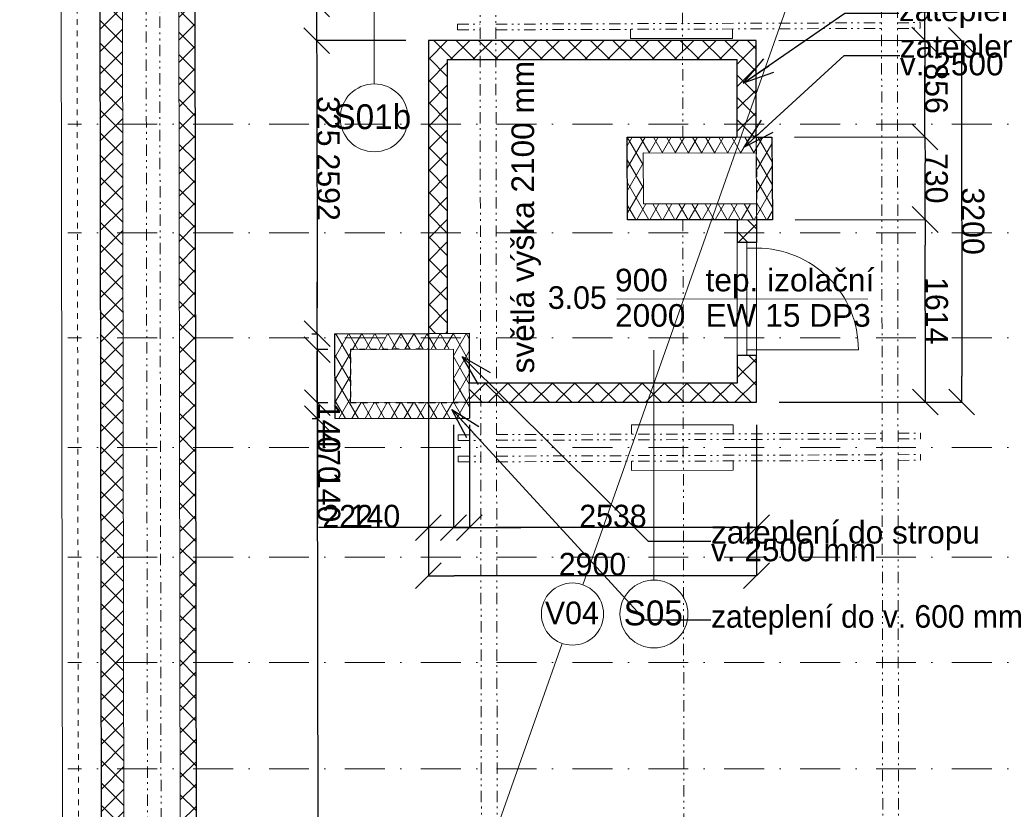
# Model space of a CAD drawing. Extents: x 25031 to 63966, y -28982 to 9473.
# Tile 8 of 11: x 49343 to 58043, y -9907 to -2924. Entities that reach past the tile are written whole.
import ezdxf

# ---------------------------------------------------------------- set-up
doc = ezdxf.new("R2010")
doc.units = 0
doc.header["$MEASUREMENT"] = 0
for name, pattern in [('Čerchovaná', [670.277762, 352.777767, -176.388884, 0, -141.111112]), ('Čerchovaná se dvěma tečkami S', [250, 100, -40, 15, -40, 15, -40]), ('čárkovaná S', [100, 50, -50])]:
    doc.linetypes.add(name, pattern=pattern)
for name, color, linetype, lineweight, true_color in [('2D kreslení - obecné_Číslo_pera__241', 9, 'Continuous', 13, 0x808080), ('blok I_pohled4_terén_Číslo_pera__241', 9, 'Continuous', 13, 0x808080), ('vodorovné konstrukce_Číslo_pera__241', 9, 'Continuous', 13, 0x808080)]:
    doc.layers.add(name, color=color, linetype=linetype, lineweight=lineweight, true_color=true_color)
for name, color, linetype, lineweight in [('2D VÝPLNĚ_Číslo_pera__4', 91, 'Continuous', 13), ('2D ČÁRY_Číslo_pera__1', 7, 'Continuous', 15), ('2D ČÁRY_Číslo_pera__2', 1, 'Continuous', 25), ('blok I_pohled4_terén_Číslo_pera__4', 91, 'Continuous', 13), ('hřeben_Číslo_pera__1', 7, 'Continuous', 15), ('komín_Číslo_pera__1', 7, 'Continuous', 15), ('komín_Číslo_pera__2', 1, 'Continuous', 25), ('krokve_Číslo_pera__1', 7, 'Continuous', 15), ('POZNÁMKY.POPISKA_Číslo_pera__4', 91, 'Continuous', 13), ('POZNÁMKY.TEXT_Číslo_pera__4', 91, 'Continuous', 13), ('vodorovné konstrukce_Číslo_pera__1', 7, 'Continuous', 15), ('zdi_Číslo_pera__1', 7, 'Continuous', 15), ('zdi_Číslo_pera__2', 1, 'Continuous', 25), ('zdi_Číslo_pera__7', 7, 'Continuous', 20)]:
    doc.layers.add(name, color=color, linetype=linetype, lineweight=lineweight)
doc.layers.add('KÓTY.ZÁKLADNÍ', color=7, linetype='Continuous')
doc.layers.add('vodorovné konstrukce', color=7, linetype='Continuous')
doc.styles.add('GENERATED_STYLE_1', font='arial.ttf')
doc.styles.add('GENERATED_STYLE_2', font='txt')
doc.styles.add('GENERATED_STYLE_3', font='txt')
doc.styles.get("Standard").update_dxf_attribs({"font": 'txt', "bigfont": 'BIGFONT.SHX'})
doc.dimstyles.new('GENERATED_STYLE__1', dxfattribs={"dimtxt": 200, "dimasz": 228, "dimexe": 0.18, "dimexo": 200, "dimgap": 0.09, "dimtad": 1, "dimtih": 1, "dimtoh": 1, "dimdec": 0, "dimzin": 0, "dimdsep": 46, "dimtxsty": 'GENERATED_STYLE_2', "dimblk": 'ARROWHEAD_6', "dimblk1": 'ARROWHEAD_6', "dimblk2": 'ARROWHEAD_6', "dimcen": 0.09, "dimclrd": 256, "dimclre": 256, "dimclrt": 256, "dimazin": 0, "dimtfac": 1, "dimtdec": 4, "dimtmove": 0, "dimatfit": 3, "dimfxl": 0, "dimtolj": 1, "dimtzin": 0, "dimarcsym": 0})
doc.dimstyles.new('GENERATED_STYLE__2', dxfattribs={"dimtxt": 200, "dimasz": 228, "dimexe": 0.18, "dimexo": 200, "dimgap": 0.09, "dimtad": 1, "dimdec": 0, "dimzin": 0, "dimdsep": 46, "dimtxsty": 'GENERATED_STYLE_2', "dimblk": 'ARROWHEAD_6', "dimblk1": 'ARROWHEAD_6', "dimblk2": 'ARROWHEAD_6', "dimcen": 0.09, "dimclrd": 256, "dimclre": 256, "dimclrt": 256, "dimazin": 0, "dimtfac": 1, "dimtdec": 4, "dimtmove": 0, "dimatfit": 3, "dimfxl": 0, "dimtolj": 1, "dimtzin": 0, "dimarcsym": 0})
doc.dimstyles.new('GENERATED_STYLE__3', dxfattribs={"dimtxt": 0.18, "dimasz": 273.6, "dimexe": 0.18, "dimexo": 0.0625, "dimgap": 0.09, "dimtad": 0, "dimtih": 1, "dimtoh": 1, "dimdec": 4, "dimzin": 0, "dimdsep": 46, "dimtxsty": 'Standard', "dimcen": 0.09, "dimadec": 0, "dimazin": 0, "dimtfac": 1, "dimtdec": 4, "dimtmove": 0, "dimatfit": 3, "dimldrblk": 'ARROWHEAD_3', "dimfxl": 0, "dimtolj": 1, "dimtzin": 0, "dimarcsym": 0})
pattern_1 = [(45, (0, 0), (-98.99495, 98.99495), []), (135, (0, 0), (98.99495, 98.99495), [])]
pattern_2 = [(60, (0, 0), (-86.60254, 50), []), (120, (0, 0), (86.60254, 50), [])]

# ---------------------------------------------------------------- blocks, each defined once
blk = doc.blocks.new('LINE_8829', base_point=(52475.5, -1792.2))
at = {"layer": 'vodorovné konstrukce_Číslo_pera__241', "linetype": 'Continuous'}
blk.add_line((52475.5, -1792.2), (52475.5, -3492.2), dxfattribs=at)
blk.add_circle((52475.5, -3792.2), 300, dxfattribs=at)
blk = doc.blocks.new('LINE_10106', base_point=(54947.4, -5846))
at = {"layer": 'vodorovné konstrukce_Číslo_pera__241', "linetype": 'Continuous'}
blk.add_line((54947.4, -5846), (54947.4, -7879.9), dxfattribs=at)
blk.add_circle((54947.4, -8179.9), 300, dxfattribs=at)
blk = doc.blocks.new('ARROWHEAD_6')
at = {"linetype": 'Continuous'}
for p, q in [((-0.5, -0.5), (0.5, 0.5)), ((0, 0), (-1, 0))]:
    blk.add_line(p, q, dxfattribs=at)
blk = doc.blocks.new('*D258')
at = {"layer": 'Defpoints', "color": 0, "linetype": 'Continuous', "transparency": 16777216}
for p in [(48093.7, 7378.2), (50033.4, 7381.4), (50073.7, -16735.5)]:
    blk.add_point(p, dxfattribs=at)
at = {"layer": 'KÓTY.ZÁKLADNÍ', "linetype": 'Continuous', "lineweight": -2, "transparency": 16777216}
for p, q in [((49833.4, 7381.1), (48093.5, 7378.2)), ((48133.6, -16510.7), (48094, 7150.2)), ((49873.7, -16735.8), (48133.8, -16738.7))]:
    blk.add_line(p, q, dxfattribs=at)
at = {"layer": 'KÓTY.ZÁKLADNÍ', "linetype": 'Continuous', "lineweight": -2, "transparency": 16777216, "xscale": 228, "yscale": 228, "zscale": 228}
for p, rotation in [((48093.7, 7378.2), 90.09565909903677), ((48133.9, -16738.7), 270.0956590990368)]:
    blk.add_blockref('ARROWHEAD_6', p, dxfattribs=dict(at, rotation=rotation))
at = {"layer": 'KÓTY.ZÁKLADNÍ', "linetype": 'Continuous', "transparency": 16777216, "insert": (48213.9, -4680.1), "char_height": 200, "attachment_point": 5, "rotation": 270.09566, "style": 'GENERATED_STYLE_2'}
blk.add_mtext('\\A1;24117', dxfattribs=at)
blk = doc.blocks.new('*D315')
at = {"layer": 'Defpoints', "color": 0, "linetype": 'Continuous', "transparency": 16777216}
for p in [(50890.4, -2785.6), (51967.2, -3109), (52954.3, -3107.4)]:
    blk.add_point(p, dxfattribs=at)
at = {"layer": 'KÓTY.ZÁKLADNÍ', "linetype": 'Continuous', "lineweight": -2, "transparency": 16777216}
for p, q in [((51966.3, -2555.8), (51965.9, -2327.8)), ((51090.4, -2785.2), (51966.8, -2783.8)), ((51966.6, -2783.8), (51967.2, -3109)), ((52754.3, -3107.7), (51967, -3109)), ((51967.6, -3337), (51968.8, -4079.5))]:
    blk.add_line(p, q, dxfattribs=at)
at = {"layer": 'KÓTY.ZÁKLADNÍ', "linetype": 'Continuous', "lineweight": -2, "transparency": 16777216, "xscale": 228, "yscale": 228, "zscale": 228}
for p, rotation in [((51966.6, -2783.8), 270.0956590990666), ((51967.2, -3109), 90.09565909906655)]:
    blk.add_blockref('ARROWHEAD_6', p, dxfattribs=dict(at, rotation=rotation))
at = {"layer": 'KÓTY.ZÁKLADNÍ', "linetype": 'Continuous', "transparency": 16777216, "insert": (52068.5, -3822.1), "char_height": 200, "attachment_point": 5, "rotation": 270.09566, "style": 'GENERATED_STYLE_2'}
blk.add_mtext('\\A1;325', dxfattribs=at)
blk = doc.blocks.new('*D316')
at = {"layer": 'Defpoints', "color": 0, "linetype": 'Continuous', "transparency": 16777216}
for p in [(52954.3, -3107.4), (51971.5, -5701.4), (52125.3, -5701.1)]:
    blk.add_point(p, dxfattribs=at)
at = {"layer": 'KÓTY.ZÁKLADNÍ', "linetype": 'Continuous', "lineweight": -2, "transparency": 16777216}
for p, q in [((52754.3, -3107.7), (51967, -3109)), ((51967.6, -3337), (51971.1, -5473.4)), ((51925.3, -5701.5), (51971.3, -5701.4))]:
    blk.add_line(p, q, dxfattribs=at)
at = {"layer": 'KÓTY.ZÁKLADNÍ', "linetype": 'Continuous', "lineweight": -2, "transparency": 16777216, "xscale": 228, "yscale": 228, "zscale": 228}
for p, rotation in [((51967.2, -3109), 90.09565909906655), ((51971.5, -5701.4), 270.0956590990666)]:
    blk.add_blockref('ARROWHEAD_6', p, dxfattribs=dict(at, rotation=rotation))
at = {"layer": 'KÓTY.ZÁKLADNÍ', "linetype": 'Continuous', "transparency": 16777216, "insert": (52069.4, -4405), "char_height": 200, "attachment_point": 5, "rotation": 270.09566, "style": 'GENERATED_STYLE_2'}
blk.add_mtext('\\A1;2592', dxfattribs=at)
blk = doc.blocks.new('*D317')
at = {"layer": 'Defpoints', "color": 0, "linetype": 'Continuous', "transparency": 16777216}
for p in [(52125.3, -5701.1), (51971.8, -5841.1), (52265.5, -5840.6)]:
    blk.add_point(p, dxfattribs=at)
at = {"layer": 'KÓTY.ZÁKLADNÍ', "linetype": 'Continuous', "lineweight": -2, "transparency": 16777216}
for p, q in [((51971.1, -5473.4), (51970.8, -5245.4)), ((51925.3, -5701.5), (51971.3, -5701.4)), ((51971.5, -5701.4), (51971.8, -5841.1)), ((52065.5, -5841), (51971.6, -5841.1)), ((51972.1, -6069.1), (51973.3, -6773.5))]:
    blk.add_line(p, q, dxfattribs=at)
at = {"layer": 'KÓTY.ZÁKLADNÍ', "linetype": 'Continuous', "lineweight": -2, "transparency": 16777216, "xscale": 228, "yscale": 228, "zscale": 228}
for p, rotation in [((51971.5, -5701.4), 270.0956590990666), ((51971.8, -5841.1), 90.09565909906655)]:
    blk.add_blockref('ARROWHEAD_6', p, dxfattribs=dict(at, rotation=rotation))
at = {"layer": 'KÓTY.ZÁKLADNÍ', "linetype": 'Continuous', "transparency": 16777216, "insert": (52073, -6535.1), "char_height": 200, "attachment_point": 5, "rotation": 270.09566, "style": 'GENERATED_STYLE_2'}
blk.add_mtext('\\A1;140', dxfattribs=at)
blk = doc.blocks.new('*D318')
at = {"layer": 'Defpoints', "color": 0, "linetype": 'Continuous', "transparency": 16777216}
for p in [(52265.5, -5840.6), (51972.5, -6311.1), (52266.3, -6310.6)]:
    blk.add_point(p, dxfattribs=at)
at = {"layer": 'KÓTY.ZÁKLADNÍ', "linetype": 'Continuous', "lineweight": -2, "transparency": 16777216}
for p, q in [((52065.5, -5841), (51971.6, -5841.1)), ((51972.1, -6069.1), (51972.2, -6083.1)), ((52066.3, -6311), (51972.4, -6311.1)), ((51972.5, -6311.1), (51973.8, -7053.6))]:
    blk.add_line(p, q, dxfattribs=at)
at = {"layer": 'KÓTY.ZÁKLADNÍ', "linetype": 'Continuous', "lineweight": -2, "transparency": 16777216, "xscale": 228, "yscale": 228, "zscale": 228}
for p, rotation in [((51971.8, -5841.1), 90.09565909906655), ((51972.5, -6311.1), 270.0956590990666)]:
    blk.add_blockref('ARROWHEAD_6', p, dxfattribs=dict(at, rotation=rotation))
at = {"layer": 'KÓTY.ZÁKLADNÍ', "linetype": 'Continuous', "transparency": 16777216, "insert": (52073.4, -6796.2), "char_height": 200, "attachment_point": 5, "rotation": 270.09566, "style": 'GENERATED_STYLE_2'}
blk.add_mtext('\\A1;470', dxfattribs=at)
blk = doc.blocks.new('*D319')
at = {"layer": 'Defpoints', "color": 0, "linetype": 'Continuous', "transparency": 16777216}
for p in [(52266.3, -6310.6), (51972.8, -6451.4), (52126.5, -6451.1)]:
    blk.add_point(p, dxfattribs=at)
at = {"layer": 'KÓTY.ZÁKLADNÍ', "linetype": 'Continuous', "lineweight": -2, "transparency": 16777216}
for p, q in [((51972.2, -6083.1), (51971.8, -5855.1)), ((52066.3, -6311), (51972.4, -6311.1)), ((51972.5, -6311.1), (51972.8, -6451.4)), ((51926.5, -6451.5), (51972.6, -6451.4)), ((51973.1, -6679.4), (51974.3, -7383.8))]:
    blk.add_line(p, q, dxfattribs=at)
at = {"layer": 'KÓTY.ZÁKLADNÍ', "linetype": 'Continuous', "lineweight": -2, "transparency": 16777216, "xscale": 228, "yscale": 228, "zscale": 228}
for p, rotation in [((51972.5, -6311.1), 270.0956590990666), ((51972.8, -6451.4), 90.09565909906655)]:
    blk.add_blockref('ARROWHEAD_6', p, dxfattribs=dict(at, rotation=rotation))
at = {"layer": 'KÓTY.ZÁKLADNÍ', "linetype": 'Continuous', "transparency": 16777216, "insert": (52074, -7145.4), "char_height": 200, "attachment_point": 5, "rotation": 270.09566, "style": 'GENERATED_STYLE_2'}
blk.add_mtext('\\A1;140', dxfattribs=at)
blk = doc.blocks.new('*D302')
at = {"layer": 'Defpoints', "color": 0, "linetype": 'Continuous', "transparency": 16777216}
for p in [(52126.5, -6451.1), (51986.2, -14511.1), (53210.2, -14509)]:
    blk.add_point(p, dxfattribs=at)
at = {"layer": 'KÓTY.ZÁKLADNÍ', "linetype": 'Continuous', "lineweight": -2, "transparency": 16777216}
for p, q in [((51926.5, -6451.5), (51972.6, -6451.4)), ((51973.1, -6679.4), (51985.8, -14283.1)), ((53010.2, -14509.3), (51986, -14511.1))]:
    blk.add_line(p, q, dxfattribs=at)
at = {"layer": 'KÓTY.ZÁKLADNÍ', "linetype": 'Continuous', "lineweight": -2, "transparency": 16777216, "xscale": 228, "yscale": 228, "zscale": 228}
for p, rotation in [((51972.8, -6451.4), 90.09565909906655), ((51986.2, -14511.1), 270.0956590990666)]:
    blk.add_blockref('ARROWHEAD_6', p, dxfattribs=dict(at, rotation=rotation))
at = {"layer": 'KÓTY.ZÁKLADNÍ', "linetype": 'Continuous', "transparency": 16777216, "insert": (52079.6, -10481.1), "char_height": 200, "attachment_point": 5, "rotation": 270.09566, "style": 'GENERATED_STYLE_2'}
blk.add_mtext('\\A1;8060', dxfattribs=at)
blk = doc.blocks.new('*D307')
at = {"layer": 'Defpoints', "color": 0, "linetype": 'Continuous', "transparency": 16777216}
for p in [(55995.2, -4693.3), (57343.2, -4691.1), (55854.1, -6307.4)]:
    blk.add_point(p, dxfattribs=at)
at = {"layer": 'KÓTY.ZÁKLADNÍ', "linetype": 'Continuous', "lineweight": -2, "transparency": 16777216}
for p, q in [((56195.2, -4693), (57343.4, -4691.1)), ((57345.5, -6076.9), (57343.6, -4919.1)), ((56054.1, -6307), (57346.1, -6304.9))]:
    blk.add_line(p, q, dxfattribs=at)
at = {"layer": 'KÓTY.ZÁKLADNÍ', "linetype": 'Continuous', "lineweight": -2, "transparency": 16777216, "xscale": 228, "yscale": 228, "zscale": 228}
for p, rotation in [((57343.2, -4691.1), 90.09565909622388), ((57345.9, -6304.9), 270.0956590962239)]:
    blk.add_blockref('ARROWHEAD_6', p, dxfattribs=dict(at, rotation=rotation))
at = {"layer": 'KÓTY.ZÁKLADNÍ', "linetype": 'Continuous', "transparency": 16777216, "insert": (57444.7, -5497.8), "char_height": 200, "attachment_point": 5, "rotation": 270.09566, "style": 'GENERATED_STYLE_2'}
blk.add_mtext('\\A1;1614', dxfattribs=at)
blk = doc.blocks.new('*D308')
at = {"layer": 'Defpoints', "color": 0, "linetype": 'Continuous', "transparency": 16777216}
for p in [(55989.8, -3963.3), (57342, -3961.1), (55995.2, -4693.3)]:
    blk.add_point(p, dxfattribs=at)
at = {"layer": 'KÓTY.ZÁKLADNÍ', "linetype": 'Continuous', "lineweight": -2, "transparency": 16777216}
for p, q in [((56189.8, -3963), (57342.2, -3961.1)), ((57342.8, -4463.1), (57342.4, -4189.1)), ((56195.2, -4693), (57343.4, -4691.1))]:
    blk.add_line(p, q, dxfattribs=at)
at = {"layer": 'KÓTY.ZÁKLADNÍ', "linetype": 'Continuous', "lineweight": -2, "transparency": 16777216, "xscale": 228, "yscale": 228, "zscale": 228}
for p, rotation in [((57342, -3961.1), 90.09565909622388), ((57343.2, -4691.1), 270.0956590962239)]:
    blk.add_blockref('ARROWHEAD_6', p, dxfattribs=dict(at, rotation=rotation))
at = {"layer": 'KÓTY.ZÁKLADNÍ', "linetype": 'Continuous', "transparency": 16777216, "insert": (57442.7, -4325.9), "char_height": 200, "attachment_point": 5, "rotation": 270.09566, "style": 'GENERATED_STYLE_2'}
blk.add_mtext('\\A1;730', dxfattribs=at)
blk = doc.blocks.new('*D309')
at = {"layer": 'Defpoints', "color": 0, "linetype": 'Continuous', "transparency": 16777216}
for p in [(55850.9, -3107.4), (57340.6, -3104.9), (55989.8, -3963.3)]:
    blk.add_point(p, dxfattribs=at)
at = {"layer": 'KÓTY.ZÁKLADNÍ', "linetype": 'Continuous', "lineweight": -2, "transparency": 16777216}
for p, q in [((56050.9, -3107), (57340.8, -3104.9)), ((57341.6, -3733.1), (57341, -3332.9)), ((56189.8, -3963), (57342.2, -3961.1))]:
    blk.add_line(p, q, dxfattribs=at)
at = {"layer": 'KÓTY.ZÁKLADNÍ', "linetype": 'Continuous', "lineweight": -2, "transparency": 16777216, "xscale": 228, "yscale": 228, "zscale": 228}
for p, rotation in [((57340.6, -3104.9), 90.09565909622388), ((57342, -3961.1), 270.0956590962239)]:
    blk.add_blockref('ARROWHEAD_6', p, dxfattribs=dict(at, rotation=rotation))
at = {"layer": 'KÓTY.ZÁKLADNÍ', "linetype": 'Continuous', "transparency": 16777216, "insert": (57441.4, -3532.8), "char_height": 200, "attachment_point": 5, "rotation": 270.09566, "style": 'GENERATED_STYLE_2'}
blk.add_mtext('\\A1;856', dxfattribs=at)
blk = doc.blocks.new('*D310')
at = {"layer": 'Defpoints', "color": 0, "linetype": 'Continuous', "transparency": 16777216}
for p in [(55600.4, -2768.6), (57340, -2765.7), (55850.9, -3107.4)]:
    blk.add_point(p, dxfattribs=at)
at = {"layer": 'KÓTY.ZÁKLADNÍ', "linetype": 'Continuous', "lineweight": -2, "transparency": 16777216}
for p, q in [((57339.6, -2537.7), (57338.4, -1804.8)), ((55800.4, -2768.3), (57340.2, -2765.7)), ((57340.6, -3104.9), (57340, -2765.7)), ((56050.9, -3107), (57340.8, -3104.9)), ((57341, -3332.9), (57341.3, -3560.9))]:
    blk.add_line(p, q, dxfattribs=at)
at = {"layer": 'KÓTY.ZÁKLADNÍ', "linetype": 'Continuous', "lineweight": -2, "transparency": 16777216, "xscale": 228, "yscale": 228, "zscale": 228}
for p, rotation in [((57340, -2765.7), 270.0956590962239), ((57340.6, -3104.9), 90.09565909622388)]:
    blk.add_blockref('ARROWHEAD_6', p, dxfattribs=dict(at, rotation=rotation))
at = {"layer": 'KÓTY.ZÁKLADNÍ', "linetype": 'Continuous', "transparency": 16777216, "insert": (57438.9, -2057.1), "char_height": 200, "attachment_point": 5, "rotation": 270.09566, "style": 'GENERATED_STYLE_2'}
blk.add_mtext('\\A1;339', dxfattribs=at)
blk = doc.blocks.new('*D281')
at = {"layer": 'Defpoints', "color": 0, "linetype": 'Continuous', "transparency": 16777216}
for p in [(53316.3, -6307.4), (55854.1, -6307.4), (53316.3, -7415.1)]:
    blk.add_point(p, dxfattribs=at)
at = {"layer": 'KÓTY.ZÁKLADNÍ', "linetype": 'Continuous', "lineweight": -2, "transparency": 16777216}
for p, q in [((53316.3, -6507.4), (53316.3, -7415.2)), ((55854.1, -6507.4), (55854.1, -7415.2)), ((55626.1, -7415.1), (53544.3, -7415.1))]:
    blk.add_line(p, q, dxfattribs=at)
at = {"layer": 'KÓTY.ZÁKLADNÍ', "linetype": 'Continuous', "lineweight": -2, "transparency": 16777216, "xscale": 228, "yscale": 228, "zscale": 228, "rotation": 180}
blk.add_blockref('ARROWHEAD_6', (53316.3, -7415.1), dxfattribs=at)
at = {"layer": 'KÓTY.ZÁKLADNÍ', "linetype": 'Continuous', "lineweight": -2, "transparency": 16777216, "xscale": 228, "yscale": 228, "zscale": 228}
blk.add_blockref('ARROWHEAD_6', (55854.1, -7415.1), dxfattribs=at)
at = {"layer": 'KÓTY.ZÁKLADNÍ', "linetype": 'Continuous', "transparency": 16777216, "insert": (54585.2, -7315), "char_height": 200, "attachment_point": 5, "style": 'GENERATED_STYLE_2'}
blk.add_mtext('\\A1;2538', dxfattribs=at)
blk = doc.blocks.new('*D282')
at = {"layer": 'Defpoints', "color": 0, "linetype": 'Continuous', "transparency": 16777216}
for p in [(53176.3, -6307.4), (53316.3, -6307.4), (53176.3, -7415.1)]:
    blk.add_point(p, dxfattribs=at)
at = {"layer": 'KÓTY.ZÁKLADNÍ', "linetype": 'Continuous', "lineweight": -2, "transparency": 16777216}
for p, q in [((53176.3, -6507.4), (53176.3, -7415.2)), ((53316.3, -6507.4), (53316.3, -7415.2)), ((52948.3, -7415.1), (52243.9, -7415.1)), ((53316.3, -7415.1), (53176.3, -7415.1)), ((53544.3, -7415.1), (53772.3, -7415.1))]:
    blk.add_line(p, q, dxfattribs=at)
at = {"layer": 'KÓTY.ZÁKLADNÍ', "linetype": 'Continuous', "lineweight": -2, "transparency": 16777216, "xscale": 228, "yscale": 228, "zscale": 228}
blk.add_blockref('ARROWHEAD_6', (53176.3, -7415.1), dxfattribs=at)
at = {"layer": 'KÓTY.ZÁKLADNÍ', "linetype": 'Continuous', "lineweight": -2, "transparency": 16777216, "xscale": 228, "yscale": 228, "zscale": 228, "rotation": 180}
blk.add_blockref('ARROWHEAD_6', (53316.3, -7415.1), dxfattribs=at)
at = {"layer": 'KÓTY.ZÁKLADNÍ', "linetype": 'Continuous', "transparency": 16777216, "insert": (52482.1, -7315), "char_height": 200, "attachment_point": 5, "style": 'GENERATED_STYLE_2'}
blk.add_mtext('\\A1;140', dxfattribs=at)
blk = doc.blocks.new('*D283')
at = {"layer": 'Defpoints', "color": 0, "linetype": 'Continuous', "transparency": 16777216}
for p in [(52954.3, -5837.4), (53176.3, -6307.4), (52954.3, -7415.1)]:
    blk.add_point(p, dxfattribs=at)
at = {"layer": 'KÓTY.ZÁKLADNÍ', "linetype": 'Continuous', "lineweight": -2, "transparency": 16777216}
for p, q in [((52954.3, -6037.4), (52954.3, -7415.2)), ((53176.3, -6507.4), (53176.3, -7415.2)), ((52726.3, -7415.1), (51983.8, -7415.1)), ((53176.3, -7415.1), (52954.3, -7415.1)), ((53404.3, -7415.1), (53632.3, -7415.1))]:
    blk.add_line(p, q, dxfattribs=at)
at = {"layer": 'KÓTY.ZÁKLADNÍ', "linetype": 'Continuous', "lineweight": -2, "transparency": 16777216, "xscale": 228, "yscale": 228, "zscale": 228}
blk.add_blockref('ARROWHEAD_6', (52954.3, -7415.1), dxfattribs=at)
at = {"layer": 'KÓTY.ZÁKLADNÍ', "linetype": 'Continuous', "lineweight": -2, "transparency": 16777216, "xscale": 228, "yscale": 228, "zscale": 228, "rotation": 180}
blk.add_blockref('ARROWHEAD_6', (53176.3, -7415.1), dxfattribs=at)
at = {"layer": 'KÓTY.ZÁKLADNÍ', "linetype": 'Continuous', "transparency": 16777216, "insert": (52241, -7315), "char_height": 200, "attachment_point": 5, "style": 'GENERATED_STYLE_2'}
blk.add_mtext('\\A1;222', dxfattribs=at)
blk = doc.blocks.new('*D284')
at = {"layer": 'Defpoints', "color": 0, "linetype": 'Continuous', "transparency": 16777216}
for p in [(52954.3, -5473.4), (55854.1, -6307.4), (52954.3, -7840.6)]:
    blk.add_point(p, dxfattribs=at)
at = {"layer": 'KÓTY.ZÁKLADNÍ', "linetype": 'Continuous', "lineweight": -2, "transparency": 16777216}
for p, q in [((52954.3, -5673.4), (52954.3, -7840.8)), ((55854.1, -6507.4), (55854.1, -7840.8)), ((55626.1, -7840.6), (53182.3, -7840.6))]:
    blk.add_line(p, q, dxfattribs=at)
at = {"layer": 'KÓTY.ZÁKLADNÍ', "linetype": 'Continuous', "lineweight": -2, "transparency": 16777216, "xscale": 228, "yscale": 228, "zscale": 228, "rotation": 180}
blk.add_blockref('ARROWHEAD_6', (52954.3, -7840.6), dxfattribs=at)
at = {"layer": 'KÓTY.ZÁKLADNÍ', "linetype": 'Continuous', "lineweight": -2, "transparency": 16777216, "xscale": 228, "yscale": 228, "zscale": 228}
blk.add_blockref('ARROWHEAD_6', (55854.1, -7840.6), dxfattribs=at)
at = {"layer": 'KÓTY.ZÁKLADNÍ', "linetype": 'Continuous', "transparency": 16777216, "insert": (54404.2, -7740.5), "char_height": 200, "attachment_point": 5, "style": 'GENERATED_STYLE_2'}
blk.add_mtext('\\A1;2900', dxfattribs=at)
blk = doc.blocks.new('*D270')
at = {"layer": 'Defpoints', "color": 0, "linetype": 'Continuous', "transparency": 16777216}
for p in [(55850.9, -3107.4), (55854.1, -6307.4), (57666.9, -6305.5)]:
    blk.add_point(p, dxfattribs=at)
at = {"layer": 'KÓTY.ZÁKLADNÍ', "linetype": 'Continuous', "lineweight": -2, "transparency": 16777216}
for p, q in [((56050.9, -3107.2), (57663.8, -3105.5)), ((57663.8, -3333.5), (57666.6, -6077.5)), ((56054.1, -6307.2), (57667.1, -6305.5))]:
    blk.add_line(p, q, dxfattribs=at)
at = {"layer": 'KÓTY.ZÁKLADNÍ', "linetype": 'Continuous', "lineweight": -2, "transparency": 16777216, "xscale": 228, "yscale": 228, "zscale": 228}
for p, rotation in [((57663.6, -3105.5), 90.05870249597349), ((57666.9, -6305.5), 270.0587024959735)]:
    blk.add_blockref('ARROWHEAD_6', p, dxfattribs=dict(at, rotation=rotation))
at = {"layer": 'KÓTY.ZÁKLADNÍ', "linetype": 'Continuous', "transparency": 16777216, "insert": (57765.3, -4705.4), "char_height": 200, "attachment_point": 5, "rotation": 270.0587, "style": 'GENERATED_STYLE_2'}
blk.add_mtext('\\A1;3200', dxfattribs=at)
blk = doc.blocks.new('ARROWHEAD_3')
at = {"linetype": 'Continuous'}
blk.add_line((0, 0), (-1, 0), dxfattribs=at)
at = {"linetype": 'Continuous', "flags": 128}
blk.add_lwpolyline([(-1, 0.2679), (0, 0), (-1, -0.2679)], dxfattribs=at)

msp = doc.modelspace()

# ---------------------------------------------------------------- hatches: boundary and pattern name
at = {"layer": '2D VÝPLNĚ_Číslo_pera__4', "linetype": 'Continuous'}
h = msp.add_hatch(dxfattribs=at)
h.set_pattern_fill('TEPELNA_IZOLACE_EPS', color=256, style=0, pattern_type=2)
h.set_pattern_definition(pattern_1)
h.paths.add_polyline_path([(50073.7, -16735.5), (27085.4, -16738.6), (27121.6, -26927.5), (60315.8, -26927.5), (60267.9, 7418.2), (50033.4, 7381.4)], flags=0)
h.paths.add_polyline_path([(27320.9, -26727.5), (27286.1, -16938.6), (50274, -16935.4), (50233.7, 7182.2), (60068.2, 7217.5), (60115.5, -26727.5)], flags=0)
h = msp.add_hatch(dxfattribs=at)
h.set_pattern_fill('TEPELNA_IZOLACE_EPS', color=256, style=0, pattern_type=2)
h.set_pattern_definition(pattern_1)
h.paths.add_polyline_path([(43603.2, -17436.4), (43782.5, -17436.4), (43782.5, -17576.3), (50915.1, -17575.4), (50890.4, -2785.6), (55600.4, -2768.6), (55597.4, -939), (55397.4, -939.4), (55400, -2569.4), (50750.1, -2586.1), (50774.8, -17435.4)], flags=0)
h = msp.add_hatch(dxfattribs=at)
h.set_pattern_fill('TEPELNA_IZOLACE_EPS', color=256, style=0, pattern_type=2)
h.set_pattern_definition(pattern_1)
h.paths.add_polyline_path([(53124.3, -5697.6), (53124.3, -3277.4), (55680.9, -3277.4), (55680.9, -3963.1), (55850.9, -3963.2), (55850.9, -3107.4), (52954.3, -3107.4), (52954.3, -5697.6)], flags=0)
h = msp.add_hatch(dxfattribs=at)
h.set_pattern_fill('TEPELNA_IZOLACE_MINERÁL', color=256, style=0, pattern_type=2)
h.set_pattern_definition(pattern_2)
h.paths.add_polyline_path([(54710.3, -3962.5), (54715, -4692.5), (55995.2, -4693.3), (55989.8, -3963.3)], flags=0)
h.paths.add_polyline_path([(54854.1, -4552.6), (54851.2, -4102.6), (55850.9, -4103.2), (55854.1, -4553.2)], flags=0)
h = msp.add_hatch(dxfattribs=at)
h.set_pattern_fill('TEPELNA_IZOLACE_EPS', color=256, style=0, pattern_type=2)
h.set_pattern_definition(pattern_1)
h.paths.add_polyline_path([(55684.3, -4893.3), (55854.1, -4893.3), (55854.1, -4693.2), (55684.3, -4693.2)], flags=0)
h = msp.add_hatch(dxfattribs=at)
h.set_pattern_fill('TEPELNA_IZOLACE_MINERÁL', color=256, style=0, pattern_type=2)
h.set_pattern_definition(pattern_2)
h.paths.add_polyline_path([(53315.3, -5696.9), (52125.3, -5701.1), (52126.5, -6451.1), (53316.5, -6446.9)], flags=0)
h.paths.add_polyline_path([(52265.5, -5840.6), (53175.5, -5837.4), (53176.3, -6307.4), (52266.3, -6310.6)], flags=0)
h = msp.add_hatch(dxfattribs=at)
h.set_pattern_fill('TEPELNA_IZOLACE_EPS', color=256, style=0, pattern_type=2)
h.set_pattern_definition(pattern_1)
h.paths.add_polyline_path([(53316.3, -6307.4), (55854.1, -6307.4), (55854.1, -5893.5), (55684.1, -5893.3), (55684.1, -6137.4), (53316.3, -6137.4)], flags=0)

# ---------------------------------------------------------------- linework, layer by layer
at = {"layer": '2D kreslení - obecné_Číslo_pera__241', "linetype": 'Continuous'}
msp.add_circle((54227.4, -8179.9), 275, dxfattribs=at)
at = {"layer": '2D ČÁRY_Číslo_pera__1', "linetype": 'Continuous'}
for p, q in [((52954.3, -5837.4), (52954.3, -3107.4)), ((52954.3, -3107.4), (55850.9, -3107.4)), ((55850.9, -4103.2), (55850.9, -3107.4)), ((53124.3, -3277.4), (55680.9, -3277.4)), ((53124.3, -5697.6), (53124.3, -3277.4)), ((55680.9, -3963.1), (55680.9, -3277.4)), ((55850.9, -3277.4), (55854.1, -3277.4)), ((55850.9, -3963.2), (55680.9, -3963.1)), ((55854.1, -4553.2), (55854.1, -6307.4)), ((55684.1, -4693.1), (55684.1, -6137.4)), ((55684.4, -4693.1), (55854.1, -4693.2)), ((55854.3, -4893.2), (55684.3, -4893.3)), ((55769.1, -5893.4), (55769.3, -4893.3)), ((52954.3, -5698.2), (53124.3, -5697.6)), ((55684.1, -5893.3), (55854.1, -5893.5)), ((53316, -6137.4), (55684.1, -6137.4)), ((53316, -6137.4), (53316.3, -6307.4)), ((53176.3, -6307.4), (55854.1, -6307.4))]:
    msp.add_line(p, q, dxfattribs=at)
at = {"layer": '2D ČÁRY_Číslo_pera__1', "linetype": 'Continuous', "flags": 128}
msp.add_lwpolyline([(55769.2, -5843.4), (55854.2, -5843.5), (56754.2, -5844, 0.414214), (55854.8, -4943.5), (55768.7, -4943.5)], format="xyb", dxfattribs=at)
at = {"layer": '2D ČÁRY_Číslo_pera__2', "linetype": 'čárkovaná S'}
msp.add_line((55850.9, -3963.2), (55854.1, -4693.2), dxfattribs=at)
at = {"layer": '2D ČÁRY_Číslo_pera__2', "linetype": 'Continuous', "flags": 128}
for points in [[(55850.9, -3963.2), (55850.9, -3107.4), (52954.3, -3107.4), (52954.3, -5696.9)], [(53124.3, -5697.6), (53124.3, -3277.4), (55680.9, -3277.4), (55680.9, -3963.1)], [(55854.1, -4693.2), (55854.3, -4893.2), (55684.3, -4893.3), (55684.4, -4693.1)], [(53316.3, -6307.4), (55854.1, -6307.4), (55854.1, -5893.5), (55684.1, -5893.3), (55684.1, -6137.4), (53316, -6137.4)]]:
    msp.add_lwpolyline(points, dxfattribs=at)
at = {"layer": '2D ČÁRY_Číslo_pera__2', "linetype": 'čárkovaná S', "flags": 128}
msp.add_lwpolyline([(52954.3, -5696.9), (52954.3, -5837.4), (52265.5, -5840.6), (52266.3, -6310.6), (53316.3, -6307.4)], dxfattribs=at)
at = {"layer": 'blok I_pohled4_terén_Číslo_pera__241', "linetype": 'Continuous'}
for p, q in [((54318.8, -7920.5), (59429.1, 6575.2)), ((50915.1, -17575.4), (54135.9, -8439.2))]:
    msp.add_line(p, q, dxfattribs=at)
at = {"layer": 'blok I_pohled4_terén_Číslo_pera__4', "linetype": 'Continuous'}
msp.add_line((56836.5, -5394.2), (54619.8, -5392.7), dxfattribs=at)
at = {"layer": 'hřeben_Číslo_pera__1', "linetype": 'Čerchovaná se dvěma tečkami S'}
for p, q in [((55192.4, 1887.2), (55202.2, -3962.8)), ((55203.4, -4692.8), (55217.7, -13262.8))]:
    msp.add_line(p, q, dxfattribs=at)
at = {"layer": 'komín_Číslo_pera__1', "linetype": 'Continuous'}
for p, q in [((54851.2, -4102.6), (55850.9, -4103.2)), ((54854.1, -4552.6), (54851.2, -4102.6)), ((55850.9, -4103.2), (55854.1, -4553.2)), ((55854.1, -4553.2), (54854.1, -4552.6)), ((52265.5, -5840.6), (53175.5, -5837.4)), ((52265.5, -5840.6), (52266.3, -6310.6)), ((53175.5, -5837.4), (53176.3, -6307.4)), ((52266.3, -6310.6), (53176.3, -6307.4))]:
    msp.add_line(p, q, dxfattribs=at)
at = {"layer": 'komín_Číslo_pera__2', "linetype": 'Continuous'}
for p, q in [((54715, -4692.5), (54710.3, -3962.5)), ((54710.3, -3962.5), (55680.9, -3963.1)), ((55850.9, -3963.2), (55989.8, -3963.3)), ((55989.8, -3963.3), (55995.2, -4693.3)), ((55684.4, -4693.1), (54715, -4692.5)), ((55995.2, -4693.3), (55854.1, -4693.2)), ((52125.3, -5701.1), (52954.3, -5698.2)), ((52125.3, -5701.1), (52126.5, -6451.1)), ((53124.3, -5697.6), (53315.3, -5696.9)), ((53315.3, -5696.9), (53316, -6137.4)), ((53316.3, -6307.4), (53316.5, -6446.9)), ((52126.5, -6451.1), (53316.5, -6446.9))]:
    msp.add_line(p, q, dxfattribs=at)
at = {"layer": 'krokve_Číslo_pera__1', "linetype": 'Čerchovaná'}
for p, q in [((60614.1, -3847.5), (49768, -3847.5)), ((60614.1, -4807.5), (49768, -4807.5)), ((60614.1, -5737.5), (49768, -5737.5)), ((60614.1, -6707.5), (49768, -6707.5)), ((60614.1, -7677.5), (49768, -7677.5)), ((60614.1, -8607.5), (49768, -8607.5)), ((60614.1, -9547.5), (49768, -9547.5))]:
    msp.add_line(p, q, dxfattribs=at)
at = {"layer": 'vodorovné konstrukce_Číslo_pera__1', "linetype": 'Čerchovaná se dvěma tečkami S'}
for p, q in [((50444.1, 6972.9), (50484.1, -16979.1)), ((50564.3, 6853.3), (50604.3, -17094)), ((53397.8, 4756.9), (53434.4, -17157.5)), ((53537.8, 4757.4), (53574.4, -17157.5)), ((56978.6, -17157.5), (56948, 4769.5)), ((57118.6, -17157.5), (57088, 4770)), ((53550.7, -2963.4), (56958.8, -2951.3)), ((57098.5, -2950.8), (57298.5, -2950)), ((57298.5, -3000), (57298.5, -2950)), ((53211, -2964.6), (53410.9, -2963.9)), ((53211.2, -3014.6), (53211, -2964.6)), ((53211.2, -3014.6), (53411.2, -3013.9)), ((53550.8, -3013.4), (56958.9, -3001.3)), ((57098.5, -3000.8), (57298.5, -3000)), ((53216.8, -6594.6), (53416.8, -6593.9)), ((53216.9, -6644.6), (53216.8, -6594.6)), ((53556.8, -6593.4), (56963.8, -6581.3)), ((57103.8, -6580.8), (57303.8, -6580.1)), ((57303.8, -6630.1), (57303.8, -6580.1)), ((53216.9, -6644.6), (53416.8, -6643.9)), ((53556.8, -6643.4), (56963.9, -6631.3)), ((57103.8, -6630.8), (57303.8, -6630.1)), ((53217.4, -6784.6), (53417.3, -6783.9)), ((53217.6, -6834.6), (53217.4, -6784.6)), ((53557.1, -6783.4), (56964.1, -6771.3)), ((57103.8, -6770.8), (57303.8, -6770.1)), ((57303.8, -6820.1), (57303.8, -6770.1)), ((53217.6, -6834.6), (53417.6, -6833.9)), ((53557.2, -6833.4), (56964.2, -6821.3)), ((57103.8, -6820.8), (57303.8, -6820.1))]:
    msp.add_line(p, q, dxfattribs=at)
at = {"layer": 'zdi_Číslo_pera__1', "linetype": 'Continuous'}
for p, q in [((49692.8, 7720.2), (49733.1, -16395.5)), ((50233.7, 7182.2), (50274, -16935.4)), ((50750.1, -2586.1), (50774.5, -17256.9))]:
    msp.add_line(p, q, dxfattribs=at)
at = {"layer": 'zdi_Číslo_pera__1', "linetype": 'čárkovaná S'}
msp.add_line((49833.1, 7580.7), (49873.3, -16535.5), dxfattribs=at)
at = {"layer": 'zdi_Číslo_pera__2', "linetype": 'Continuous'}
for p, q in [((50033.4, 7381.4), (50073.7, -16735.5)), ((50890.4, -2785.6), (50915.1, -17575.4))]:
    msp.add_line(p, q, dxfattribs=at)
at = {"layer": 'zdi_Číslo_pera__7', "linetype": 'Continuous', "flags": 128}
for points in [[(55641.3, -3005.9), (55641.3, -3089), (54741.3, -3089.1), (54741.3, -3009.1)], [(54747.6, -6589.1), (54747.6, -6507.6), (55647.6, -6507.5), (55647.6, -6585.9)], [(55647.7, -6825.9), (55647.7, -6909), (54747.7, -6909.1), (54747.7, -6829.1)]]:
    msp.add_lwpolyline(points, dxfattribs=at)

# ---------------------------------------------------------------- block references
at = {"layer": 'vodorovné konstrukce', "linetype": 'Continuous'}
for name, p in [('LINE_8829', (52475.5, -1792.2)), ('LINE_10106', (54947.4, -5846))]:
    msp.add_blockref(name, p, dxfattribs=at)

# ---------------------------------------------------------------- texts
at = {"layer": 'POZNÁMKY.POPISKA_Číslo_pera__4', "linetype": 'Continuous', "char_height": 200, "width": 2847.094, "attachment_point": 4, "style": 'GENERATED_STYLE_1'}
for insert in [(57111.9, -2866.9), (55451.2, -8230.9)]:
    msp.add_mtext('{zateplení do v. 600 mm}', dxfattribs=dict(at, insert=insert))
at = {"layer": 'POZNÁMKY.POPISKA_Číslo_pera__4', "linetype": 'Continuous', "char_height": 200, "width": 2327.775, "attachment_point": 4, "line_spacing_factor": 0.470083, "style": 'GENERATED_STYLE_1'}
for insert in [(57120.3, -3239.2), (55451.2, -7536.3)]:
    msp.add_mtext('{zateplení do stropu\\Pv. 2500 mm}', dxfattribs=dict(at, insert=insert))
at = {"layer": 'POZNÁMKY.TEXT_Číslo_pera__4', "linetype": 'Continuous', "insert": (53688.4, -6051.9), "char_height": 200, "attachment_point": 1, "rotation": 90, "style": 'GENERATED_STYLE_1'}
msp.add_mtext('{světlá výška 2100 mm}', dxfattribs=at)
at = {"layer": 'POZNÁMKY.TEXT_Číslo_pera__4', "linetype": 'Continuous', "style": 'GENERATED_STYLE_3'}
for s, insert, char_height, attachment_point in [('{S01b}', (52115.5, -3783.5), 220, 4), ('{3.05}', (54010, -5281.3), 200, 1), ('{V04}', (53984.2, -8272.5), 200, 7), ('{S05}', (54679.9, -8171.2), 220, 4)]:
    msp.add_mtext(s, dxfattribs=dict(at, insert=insert, char_height=char_height, attachment_point=attachment_point))
at = {"layer": 'POZNÁMKY.TEXT_Číslo_pera__4', "linetype": 'Continuous', "insert": (54603.8, -5641.9), "char_height": 200, "attachment_point": 7, "line_spacing_factor": 0.937873, "style": 'GENERATED_STYLE_1'}
msp.add_mtext('{900^Itep. izolační\\P2000^IEW 15 DP3}', dxfattribs=at)

# ---------------------------------------------------------------- dimensions: what is measured, and where the dimension line sits
at = {"layer": 'KÓTY.ZÁKLADNÍ', "linetype": 'Continuous'}
for base, p1, p2, angle, dimstyle, picture, middle in [((48093.7, 7378.2), (50073.7, -16735.5), (50033.4, 7381.4), 90.09566, 'GENERATED_STYLE__2', '*D258', (48213.9, -4680.1)), ((57340, -2765.7), (55850.9, -3107.4), (55600.4, -2768.6), 90.09566, 'GENERATED_STYLE__2', '*D310', (57438.9, -2057.1)), ((51967.2, -3109), (50890.4, -2785.6), (52954.3, -3107.4), 270.09566, 'GENERATED_STYLE__2', '*D315', (52068.5, -3822.1)), ((51971.5, -5701.4), (52954.3, -3107.4), (52125.3, -5701.1), 270.09566, 'GENERATED_STYLE__2', '*D316', (52069.4, -4405)), ((57340.6, -3104.9), (55989.8, -3963.3), (55850.9, -3107.4), 90.09566, 'GENERATED_STYLE__2', '*D309', (57441.4, -3532.8)), ((57666.9, -6305.5), (55850.9, -3107.4), (55854.1, -6307.4), 270.0587, 'GENERATED_STYLE__2', '*D270', (57765.3, -4705.4)), ((57342, -3961.1), (55995.2, -4693.3), (55989.8, -3963.3), 90.09566, 'GENERATED_STYLE__2', '*D308', (57442.7, -4325.9)), ((57343.2, -4691.1), (55854.1, -6307.4), (55995.2, -4693.3), 90.09566, 'GENERATED_STYLE__2', '*D307', (57444.7, -5497.8)), ((51971.8, -5841.1), (52125.3, -5701.1), (52265.5, -5840.6), 270.09566, 'GENERATED_STYLE__2', '*D317', (52073, -6535.1)), ((52954.3, -7840.6), (55854.1, -6307.4), (52954.3, -5473.4), 180, 'GENERATED_STYLE__1', '*D284', (54404.2, -7740.5)), ((51972.5, -6311.1), (52265.5, -5840.6), (52266.3, -6310.6), 270.09566, 'GENERATED_STYLE__2', '*D318', (52073.4, -6796.2)), ((51972.8, -6451.4), (52266.3, -6310.6), (52126.5, -6451.1), 270.09566, 'GENERATED_STYLE__2', '*D319', (52074, -7145.4)), ((52954.3, -7415.1), (53176.3, -6307.4), (52954.3, -5837.4), 180, 'GENERATED_STYLE__1', '*D283', (52241, -7315)), ((51986.2, -14511.1), (52126.5, -6451.1), (53210.2, -14509), 270.09566, 'GENERATED_STYLE__2', '*D302', (52079.6, -10481.1)), ((53176.3, -7415.1), (53316.3, -6307.4), (53176.3, -6307.4), 180, 'GENERATED_STYLE__1', '*D282', (52482.1, -7315)), ((53316.3, -7415.1), (55854.1, -6307.4), (53316.3, -6307.4), 180, 'GENERATED_STYLE__1', '*D281', (54585.2, -7315))]:
    dim = msp.add_linear_dim(base=base, p1=p1, p2=p2, angle=angle, dimstyle=dimstyle, dxfattribs=at)
    dim.commit()
    dim.dimension.update_dxf_attribs({"geometry": picture, "text_midpoint": middle})

# ---------------------------------------------------------------- leaders
at = {"layer": 'POZNÁMKY.POPISKA_Číslo_pera__4', "linetype": 'Continuous', "annotation_type": 0, "has_hookline": 1, "hookline_direction": 0}
for points, text_width in [([(55736.1, -3485.9), (56633.4, -2866.9), (57111.8, -2866.9)], 2342.3), ([(55745.9, -4051.3), (56629.5, -3239.2), (57120.2, -3239.2)], 1506.5), ([(53253.8, -5903.7), (54895.9, -7536.3), (55451.1, -7536.3)], 1506.5), ([(53162.7, -6370.4), (54867.5, -8230.9), (55451.1, -8230.9)], 2342.3)]:
    msp.add_leader(points, dimstyle='GENERATED_STYLE__3', dxfattribs=dict(at, text_width=text_width))

doc.saveas('drawing.dxf')
